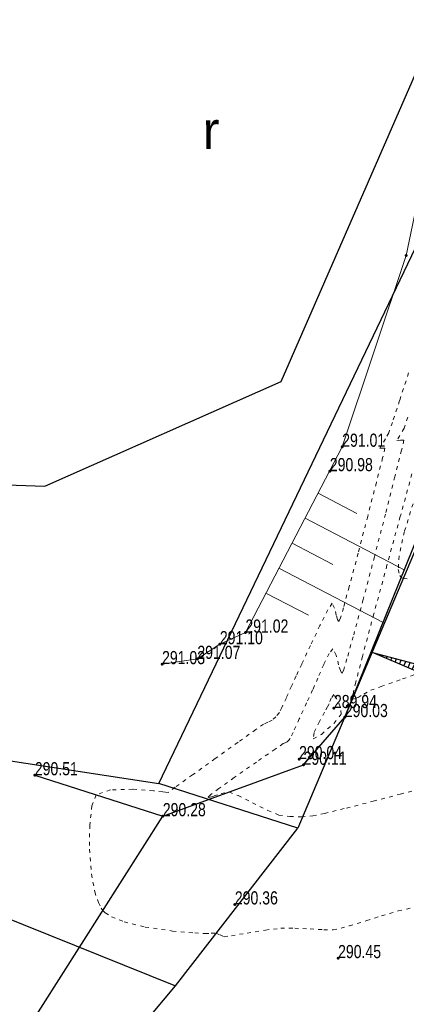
# Model space of a CAD drawing. Header units: feet. Extents: x -783217 to -782936, y -1044805 to -1043930.
# Tile 54 of 81: x -783019 to -783008, y -1044396 to -1044370. Entities that reach past the tile are written whole.
import ezdxf
from ezdxf.enums import TextEntityAlignment as Align

# ---------------------------------------------------------------- set-up
doc = ezdxf.new("R2010")
doc.units = ezdxf.units.FT
doc.header["$MEASUREMENT"] = 0
doc.linetypes.add('ACAD_ISO07W100', pattern=[3, 0, -3])
doc.layers.add('A-sklony', color=7, linetype='Continuous', true_color=0xfa052e)
for name, color, linetype, lineweight in [('KN_hranice pozemků', 140, 'Continuous', 30), ('Vrstevnice', 250, 'ACAD_ISO07W100', 15), ('Vrstva 51', 7, 'Continuous', 0), ('Z_svahování', 36, 'Continuous', 9), ('Z_VÝŠKY', 7, 'Continuous', 9), ('Z_VÝŠKY NETISK', 252, 'Continuous', 9)]:
    doc.layers.add(name, color=color, linetype=linetype, lineweight=lineweight)
for name, color, linetype in [('KN_značky kultur', 7, 'Continuous'), ('S_optický zaměřený', 200, 'SDELSPOJO'), ('Z_hrany ploch', 7, 'Continuous')]:
    doc.layers.add(name, color=color, linetype=linetype)
doc.styles.add('Style-cs_ENGINEERING', font='cs_ENGINEERING.shx')
doc.styles.add('Style-cs_Working', font='cs_Working.shx')
doc.linetypes.add('SDELSPOJO', pattern='A,7,-6,[31,civil.shx,S=1,R=0,X=0,Y=0],-6', length=19)

# ---------------------------------------------------------------- blocks, each defined once
blk = doc.blocks.new('3.019')
at = {"layer": 'KN_značky kultur', "linetype": 'Continuous', "style": 'Style-cs_ENGINEERING'}
blk.add_text('r', height=2, dxfattribs=at).set_placement((0.171, 0.036), align=Align.MIDDLE_CENTER)

msp = doc.modelspace()

# ---------------------------------------------------------------- hatches: boundary and pattern name
at = {"layer": 'A-sklony'}
h = msp.add_hatch(dxfattribs=at)
h.set_pattern_fill('ANSI31', angle=381.4707)
h.set_pattern_definition([(66.470710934, (-677849.95113, 253441.13038), (-0.114607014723, 0.049902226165), [])])
h.paths.add_polyline_path([(-783003.463, -1044389.099), (-783009.286, -1044386.611), (-783003.102, -1044388.245), (-783003.463, -1044389.099)])

# ---------------------------------------------------------------- linework, layer by layer
at = {"layer": 'A-sklony', "color": 7}
msp.add_lwpolyline([(-783003.463, -1044389.099), (-783009.286, -1044386.611), (-783003.102, -1044388.245), (-783003.463, -1044389.099)], close=True, dxfattribs=at)
at = {"layer": 'KN_hranice pozemků', "linetype": 'Continuous'}
for p, q in [((-783014.98, -1044390.1), (-783008.14, -1044375.83)), ((-783005.21, -1044376.91), (-783011.27, -1044391.29)), ((-783024.34, -1044388.66), (-783014.98, -1044390.1)), ((-783011.27, -1044391.29), (-783014.98, -1044390.1)), ((-783014.53, -1044395.49), (-783011.27, -1044391.29)), ((-783028.66, -1044412.27), (-783014.53, -1044395.49))]:
    msp.add_line(p, q, dxfattribs=at)
at = {"layer": 'KN_hranice pozemků'}
msp.add_line((-783042.86, -1044384.11), (-783014.53, -1044395.49), dxfattribs=at)
at = {"layer": 'S_optický zaměřený', "ltscale": 0.2, "flags": 128}
msp.add_lwpolyline([(-783035.55, -1044379.74), (-783025.63, -1044381.91), (-783018.01, -1044382.18), (-783011.72, -1044379.39), (-783007.95, -1044370.77), (-783007.71, -1044365.4), (-783006.93, -1044362.71), (-783006.92, -1044353.58), (-783007.34, -1044337.23), (-783006.87, -1044325.22), (-783006.79, -1044310.49), (-783006.91, -1044303.14)], dxfattribs=at)
at = {"layer": 'Vrstevnice', "ltscale": 0.04}
for points, elevation in [([(-783008.321, -1044379.163), (-783008.561, -1044379.897), (-783008.754, -1044380.482), (-783008.85, -1044380.758), (-783008.941, -1044380.922), (-783009.044, -1044381.089), (-783009.091, -1044381.169), (-783009.022, -1044381.166), (-783008.952, -1044381.164), (-783009.014, -1044381.422), (-783009.181, -1044382.082), (-783009.411, -1044382.983), (-783009.666, -1044383.964), (-783009.905, -1044384.864), (-783010.058, -1044385.418), (-783010.137, -1044385.683), (-783010.168, -1044385.768), (-783010.176, -1044385.779), (-783010.188, -1044385.773), (-783010.212, -1044385.731), (-783010.247, -1044385.612), (-783010.293, -1044385.426), (-783010.359, -1044385.299), (-783010.472, -1044385.47), (-783010.685, -1044385.892), (-783010.937, -1044386.421), (-783011.167, -1044386.916), (-783011.315, -1044387.234), (-783011.441, -1044387.506), (-783011.579, -1044387.815), (-783011.699, -1044388.077), (-783011.765, -1044388.212), (-783011.858, -1044388.32), (-783011.957, -1044388.411), (-783012.071, -1044388.465), (-783012.187, -1044388.517), (-783012.392, -1044388.661), (-783012.866, -1044389), (-783013.472, -1044389.435), (-783014.075, -1044389.867), (-783014.539, -1044390.199), (-783014.73, -1044390.334), (-783014.801, -1044390.33), (-783014.873, -1044390.322), (-783015.122, -1044390.294), (-783015.671, -1044390.253), (-783016.265, -1044390.267), (-783016.649, -1044390.401), (-783016.757, -1044390.693), (-783016.817, -1044391.21), (-783016.823, -1044391.85), (-783016.771, -1044392.51), (-783016.682, -1044392.983), (-783016.587, -1044393.272), (-783016.51, -1044393.42), (-783016.466, -1044393.479), (-783016.404, -1044393.54), (-783016.236, -1044393.65), (-783015.896, -1044393.787), (-783015.34, -1044393.922), (-783014.611, -1044394.028), (-783014.019, -1044394.08), (-783013.747, -1044394.096), (-783013.584, -1044394.088), (-783013.447, -1044394.081), (-783013.342, -1044394.133), (-783013.236, -1044394.182), (-783013.041, -1044394.153), (-783012.625, -1044394.081), (-783012.138, -1044394.003), (-783011.728, -1044393.956), (-783011.357, -1044393.953), (-783010.947, -1044393.973), (-783010.578, -1044393.993), (-783010.335, -1044393.993), (-783010.122, -1044393.952), (-783009.9, -1044393.89), (-783009.689, -1044393.829), (-783009.437, -1044393.749), (-783009.043, -1044393.621), (-783008.596, -1044393.49), (-783008.189, -1044393.4)], 290.4), ([(-783008.344, -1044380.343), (-783008.444, -1044380.636), (-783008.559, -1044380.831), (-783008.633, -1044380.959), (-783008.541, -1044380.955), (-783008.446, -1044380.952), (-783008.51, -1044381.222), (-783008.686, -1044381.927), (-783008.939, -1044382.921), (-783009.233, -1044384.059), (-783009.531, -1044385.196), (-783009.797, -1044386.188), (-783009.964, -1044386.78), (-783010.049, -1044387.058), (-783010.083, -1044387.146), (-783010.092, -1044387.158), (-783010.108, -1044387.15), (-783010.14, -1044387.093), (-783010.187, -1044386.934), (-783010.25, -1044386.683), (-783010.338, -1044386.512), (-783010.439, -1044386.633), (-783010.583, -1044386.929), (-783010.738, -1044387.29), (-783010.878, -1044387.606), (-783011.039, -1044387.951), (-783011.234, -1044388.377), (-783011.4, -1044388.741), (-783011.473, -1044388.9), (-783011.515, -1044388.946), (-783011.558, -1044388.988), (-783011.609, -1044389.012), (-783011.661, -1044389.035), (-783011.875, -1044389.181), (-783012.376, -1044389.526), (-783012.969, -1044389.941), (-783013.381, -1044390.236), (-783013.587, -1044390.393), (-783013.653, -1044390.451), (-783013.66, -1044390.463), (-783013.651, -1044390.47), (-783013.61, -1044390.466), (-783013.503, -1044390.431), (-783013.318, -1044390.365), (-783013.105, -1044390.325), (-783012.865, -1044390.419), (-783012.48, -1044390.615), (-783012.075, -1044390.819), (-783011.779, -1044390.939), (-783011.487, -1044390.98), (-783011.174, -1044390.985), (-783010.876, -1044390.963), (-783010.561, -1044390.897), (-783009.979, -1044390.754), (-783009.263, -1044390.57), (-783008.547, -1044390.382), (-783007.964, -1044390.228)], 290.2), ([(-783008.234, -1044381.852), (-783008.543, -1044382.985), (-783008.897, -1044384.282), (-783009.249, -1044385.581), (-783009.552, -1044386.717), (-783009.728, -1044387.398), (-783009.805, -1044387.721), (-783009.825, -1044387.828), (-783009.824, -1044387.845), (-783009.809, -1044387.851), (-783009.764, -1044387.846), (-783009.669, -1044387.804), (-783009.514, -1044387.715), (-783009.329, -1044387.617), (-783009.056, -1044387.517), (-783008.482, -1044387.314), (-783007.743, -1044387.054)], 290), ([(-783008.136, -1044382.436), (-783008.433, -1044383.387), (-783008.577, -1044384.039), (-783008.596, -1044384.402), (-783008.555, -1044384.559), (-783008.516, -1044384.609), (-783008.461, -1044384.639), (-783008.303, -1044384.655)], 289.8)]:
    msp.add_lwpolyline(points, dxfattribs=dict(at, elevation=elevation))
at = {"layer": 'Vrstevnice', "ltscale": 0.04, "elevation": 290}
msp.add_lwpolyline([(-783010.441, -1044387.978), (-783010.449, -1044387.994), (-783010.482, -1044388.053), (-783010.563, -1044388.197), (-783010.697, -1044388.445), (-783010.84, -1044388.745), (-783010.868, -1044388.906), (-783010.645, -1044388.793), (-783010.309, -1044388.495), (-783010.117, -1044388.25), (-783010.145, -1044388.053), (-783010.24, -1044387.832), (-783010.316, -1044387.726), (-783010.381, -1044387.826), (-783010.441, -1044387.978)], close=True, dxfattribs=at)
at = {"layer": 'Vrstva 51', "color": 7, "linetype": 'Continuous', "lineweight": 53}
for p in [(-783008.39, -1044376.04), (-783010.09, -1044381.13), (-783010.42, -1044381.78), (-783012.67, -1044386.08), (-783013.35, -1044386.39), (-783013.95, -1044386.78), (-783014.89, -1044386.92), (-783010.31, -1044388.09), (-783010.02, -1044388.33), (-783011.24, -1044389.45), (-783011.12, -1044389.6), (-783018.28, -1044389.88), (-783014.87, -1044390.97), (-783012.95, -1044393.32), (-783010.2, -1044394.75)]:
    msp.add_point(p, dxfattribs=at)
at = {"layer": 'Z_hrany ploch', "linetype": 'Continuous', "flags": 128}
for points in [[(-783021.92, -1044402.05), (-783014.87, -1044390.97), (-783011.12, -1044389.6), (-783010.02, -1044388.33), (-783006.75, -1044380.24), (-783003.76, -1044369.52), (-783002.74, -1044360.04), (-783002.56, -1044345.45), (-783002.38, -1044335.36), (-783002.61, -1044325.54), (-783002.68, -1044313.86)], [(-783018.28, -1044389.88), (-783014.87, -1044390.97)]]:
    msp.add_lwpolyline(points, dxfattribs=at)
at = {"layer": 'Z_svahování', "linetype": 'Continuous', "flags": 128}
for points in [[(-783008.72, -1044301.29), (-783006.58, -1044303.73), (-783006.09, -1044310.85), (-783005.62, -1044318.31), (-783006.2, -1044324.93), (-783006.4, -1044334.45), (-783006.33, -1044345.24), (-783006.22, -1044361.73), (-783006.8, -1044368.4), (-783008.39, -1044376.04), (-783010.09, -1044381.13), (-783012.67, -1044386.08), (-783013.35, -1044386.39), (-783013.95, -1044386.78), (-783014.89, -1044386.92)], [(-783010.735, -1044382.367), (-783009.702, -1044382.905)], [(-783011.081, -1044383.032), (-783008.436, -1044384.411)], [(-783011.428, -1044383.697), (-783010.344, -1044384.262)], [(-783011.775, -1044384.362), (-783009.001, -1044385.808)], [(-783012.121, -1044385.027), (-783010.986, -1044385.619)]]:
    msp.add_lwpolyline(points, dxfattribs=at)

# ---------------------------------------------------------------- block references
at = {"layer": 'KN_značky kultur', "linetype": 'Continuous', "xscale": 0.5, "yscale": 0.5, "zscale": 0.5}
msp.add_blockref('3.019', (-783013.67, -1044372.72), dxfattribs=at)

# ---------------------------------------------------------------- texts
at = {"layer": 'Z_VÝŠKY', "linetype": 'Continuous', "style": 'Style-cs_Working', "width": 0.8}
for s, p in [('291.01', (-783010.09, -1044381.13)), ('290.98', (-783010.42, -1044381.78)), ('291.02', (-783012.67, -1044386.08)), ('291.03', (-783014.89, -1044386.92)), ('289.94', (-783010.31, -1044388.09)), ('290.04', (-783011.24, -1044389.45)), ('290.51', (-783018.28, -1044389.88)), ('290.28', (-783014.87, -1044390.97)), ('290.36', (-783012.95, -1044393.32)), ('290.45', (-783010.2, -1044394.75))]:
    msp.add_text(s, height=0.35, dxfattribs=at).set_placement(p)
at = {"layer": 'Z_VÝŠKY NETISK', "linetype": 'Continuous', "style": 'Style-cs_Working', "width": 0.8}
for s, p in [('291.10', (-783013.35, -1044386.39)), ('291.07', (-783013.95, -1044386.78)), ('290.03', (-783010.02, -1044388.33)), ('290.11', (-783011.12, -1044389.6))]:
    msp.add_text(s, height=0.35, dxfattribs=at).set_placement(p)

doc.saveas('drawing.dxf')
